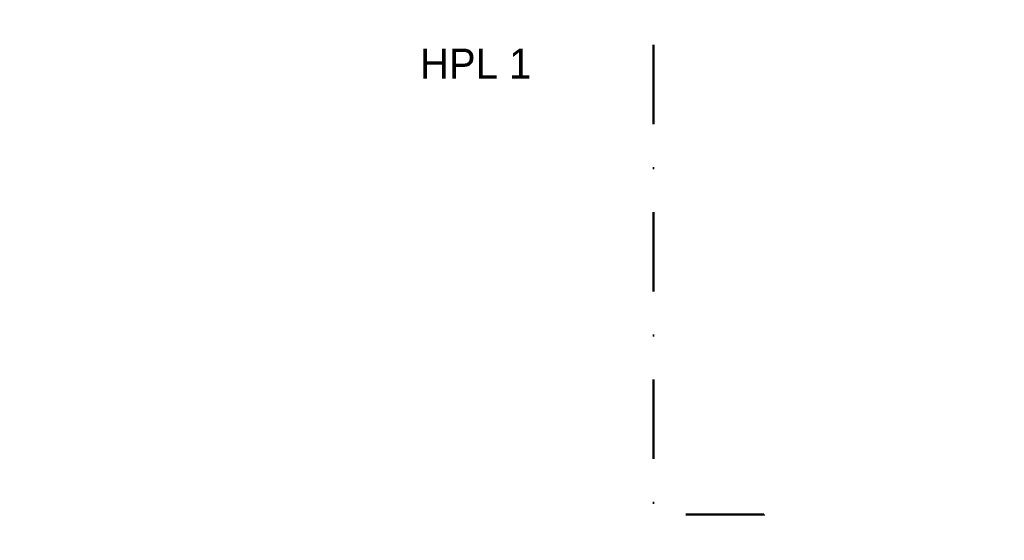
# Model space of a CAD drawing. Header units: millimetres. Extents: x -40968 to 77376, y -17881 to 4746.
# Tile 216 of 256: x 3934 to 7880, y -11496 to -9410. Entities that reach past the tile are written whole.
import ezdxf

# ---------------------------------------------------------------- set-up
doc = ezdxf.new("R2010")
doc.units = ezdxf.units.MM
doc.header["$MEASUREMENT"] = 0
doc.linetypes.add('Punto & Rayas', pattern=[670.277762, 317.5, -176.388889, 0, -176.388874])
doc.layers.add('01_2D_Ambit_Pluma_Nº__242', color=7, linetype='Continuous', lineweight=50, true_color=0xfb0013)
doc.layers.add('Nuevo_01_2D_Acabats_Pluma_Nº__20', color=1, linetype='Continuous', lineweight=5)
doc.styles.add('Estilo_Generado_1', font='txt')

msp = doc.modelspace()

# ---------------------------------------------------------------- linework, layer by layer
at = {"layer": '01_2D_Ambit_Pluma_Nº__242', "color": 1, "linetype": 'Punto & Rayas', "lineweight": 50, "true_color": 0xfb0013, "flags": 128}
msp.add_lwpolyline([(-28500, 1816.8), (-28500, 4745.9), (7879.6, 4745.9), (7879.6, -1396.9), (6474.1, -1396.9), (6474.1, -11392.7), (6916.3, -11392.7), (6916.3, -17756.6), (-3932.3, -17756.6), (-3932.3, -11834.9), (-2447.9, -11834.9), (-2447.9, -2249.6), (-23311.2, -2249.6), (-23311.2, 1816.8)], close=True, dxfattribs=at)

# ---------------------------------------------------------------- texts
at = {"layer": 'Nuevo_01_2D_Acabats_Pluma_Nº__20', "color": 1, "linetype": 'Continuous', "lineweight": 5, "insert": (5761.3, -9645.5), "char_height": 120, "attachment_point": 8, "style": 'Estilo_Generado_1'}
msp.add_mtext('\\A1;{\\pqc;\\fCentury Gothic|b0|i0|c0|p0;\\W1.000000;HPL 1}', dxfattribs=at)

doc.saveas('drawing.dxf')
